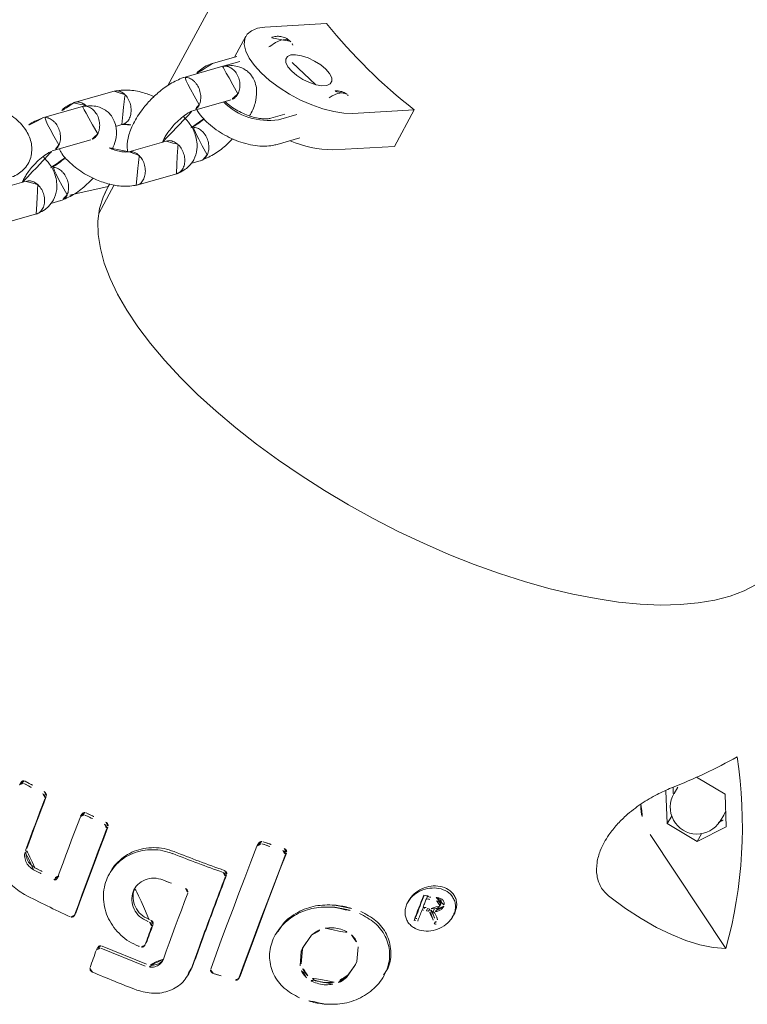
# Model space of a CAD drawing. Extents: x 5459245 to 5462690, y 5971016 to 5972523.
# Tile 108 of 136: x 5462453.445 to 5462453.572, y 5972212.219 to 5972212.391. Entities that reach past the tile are written whole.
import ezdxf

# ---------------------------------------------------------------- set-up
doc = ezdxf.new("R2010")
doc.units = 0
doc.layers.add('A_MAŁA ARCHITEKTURA', color=195, linetype='CONTINUOUS', lineweight=9)

# ---------------------------------------------------------------- blocks, each defined once
blk = doc.blocks.new('A$C43995eb0')
at = {"layer": 'A_MAŁA ARCHITEKTURA', "linetype": 'Continuous'}
for p, q in [((2293.32, 1160.2), (2305.05, 1181.08)), ((2286.09, 1171.44), (2281.1, 1168.68)), ((2290.69, 1168.08), (2286.09, 1171.44)), ((2285.71, 1170.03), (2284.48, 1170.12)), ((2281.1, 1168.68), (2280.72, 1162.89)), ((2290.69, 1168.08), (2289.13, 1168.14)), ((2290.29, 1161.98), (2290.69, 1168.08)), ((2283.79, 1160.77), (2285.02, 1160.68)), ((2285.3, 1159.22), (2290.29, 1161.98)), ((2290.29, 1161.98), (2288.77, 1162.14)), ((2321.94, 1136.01), (2321.52, 1136.04)), ((2322.69, 1132.98), (2323.14, 1133.57)), ((2323.97, 1133.77), (2324.39, 1133.74)), ((2321.22, 1133.14), (2320.8, 1133.17)), ((2322.16, 1132.6), (2322.58, 1132.57)), ((2322.46, 1131.85), (2322.55, 1131.49)), ((2322.46, 1131.85), (2322.89, 1131.82)), ((2322.55, 1131.49), (2322.97, 1131.46)), ((2322.58, 1132.57), (2322.69, 1132.98)), ((2322.89, 1131.82), (2322.97, 1131.46)), ((2320.68, 1130.54), (2321.11, 1130.51)), ((2322.78, 1130.76), (2323.2, 1130.73)), ((2325.03, 1130.34), (2325.45, 1130.31)), ((2336.78, 1130.02), (2336.35, 1130.05)), ((2322.57, 1127.95), (2322.99, 1127.92)), ((2334.01, 1123.69), (2336.41, 1124.66)), ((2336.41, 1124.66), (2336.99, 1124.72)), ((2336.99, 1124.72), (2339.69, 1124.35)), ((2337.4, 1124.64), (2339.26, 1124.38)), ((2341.18, 1116.23), (2338.8, 1115.26)), ((2341.6, 1116.2), (2339.22, 1115.23)), ((2338.64, 1115.16), (2335.93, 1115.54)), ((2338.21, 1115.2), (2337.38, 1115.31)), ((2338.8, 1115.26), (2338.21, 1115.2)), ((2339.22, 1115.23), (2338.64, 1115.16)), ((2338.04, 1109.93), (2338.47, 1109.9)), ((2348.47, 1107.67), (2347.98, 1107.7)), ((2325.85, 1099.99), (2326.28, 1099.96)), ((2350.36, 1099.53), (2351.55, 1099.41)), ((2351.99, 1099.53), (2351.56, 1099.56)), ((2353.52, 1092.16), (2354.25, 1083.83)), ((2353.95, 1092.13), (2354.67, 1083.8)), ((2354.68, 1083.27), (2355.17, 1083.24)), ((2341.75, 1079.26), (2342.17, 1079.23)), ((2351.81, 1077.09), (2351.32, 1077.13)), ((2335.33, 1070.2), (2335.76, 1070.17)), ((2199.41, 1065.89), (2204.84, 1056.61)), ((2206.65, 1065.73), (2199.41, 1065.89)), ((2206.65, 1065.73), (2212.09, 1056.45)), ((2335.23, 1058.21), (2335.65, 1058.17)), ((2215.69, 1047.33), (2212.85, 1050.36)), ((2203.31, 1048.61), (2201.73, 1043.14)), ((2211.73, 1045.61), (2209.46, 1048.03)), ((2210.35, 1046.14), (2212.1, 1044.26)), ((2198.4, 1036.13), (2192.97, 1045.42)), ((2217.17, 1031.49), (2212.38, 1036.61)), ((2225.47, 1035.44), (2224.21, 1036.79)), ((2201.33, 1033.88), (2205.51, 1033.78)), ((2205.23, 1034.08), (2208.25, 1030.84)), ((2205.72, 1034.93), (2207.95, 1032.53)), ((2233.18, 1028.75), (2228.22, 1034.06)), ((2207.85, 1032.68), (2212.82, 1027.36)), ((2219.86, 1032.66), (2219.95, 1032.57)), ((2223.96, 1029.83), (2228.62, 1024.84)), ((2181.89, 1026.42), (2215.21, 1025.67)), ((2234.89, 1025.22), (2240.62, 1025.09)), ((2235.62, 1024.42), (2235.1, 1024.47)), ((2236.93, 1024.4), (2235.62, 1024.42)), ((2225.7, 1020.79), (2224.78, 1021.78)), ((2234.56, 1012.86), (2229.78, 1017.99)), ((2242.87, 1016.82), (2241.61, 1018.17)), ((2220.33, 1017.76), (2225.29, 1012.44)), ((2250.57, 1010.12), (2245.61, 1015.44)), ((2225.24, 1014.05), (2230.21, 1008.73)), ((2237.25, 1014.04), (2237.34, 1013.95)), ((2241.35, 1011.21), (2246.01, 1006.22))]:
    blk.add_line(p, q, dxfattribs=at)
at = {"layer": 'A_MAŁA ARCHITEKTURA', "linetype": 'Continuous', "flags": 128}
for points in [[(2305.05, 1181.08), (2305.88, 1179), (2306.52, 1176.7), (2306.96, 1174.19), (2307.21, 1171.48), (2307.27, 1168.59), (2307.13, 1165.51), (2306.79, 1162.28), (2306.26, 1158.89)], [(2284.48, 1170.12), (2284.47, 1170.12), (2283.65, 1170.09)], [(2246.02, 1156.86), (2247.98, 1155.47), (2249.89, 1153.74), (2251.74, 1151.67), (2253.51, 1149.29), (2255.2, 1146.6), (2256.8, 1143.62), (2258.29, 1140.36), (2259.68, 1136.84), (2260.94, 1133.07), (2262.09, 1129.09), (2263.1, 1124.91), (2263.98, 1120.55), (2264.72, 1116.04), (2265.31, 1111.39), (2265.76, 1106.65), (2266.06, 1101.82), (2266.21, 1096.94), (2266.2, 1092.02), (2266.05, 1087.11), (2265.74, 1082.22), (2265.28, 1077.39), (2264.68, 1072.63), (2263.93, 1067.97), (2263.05, 1063.43), (2262.02, 1059.05), (2260.87, 1054.84), (2259.6, 1050.83), (2258.21, 1047.03), (2256.71, 1043.48), (2255.11, 1040.18), (2253.41, 1037.16), (2251.64, 1034.42), (2249.78, 1032), (2247.87, 1029.89), (2245.9, 1028.11), (2243.89, 1026.67), (2241.84, 1025.57), (2239.77, 1024.83), (2237.69, 1024.45), (2235.62, 1024.42)], [(2320.75, 1129.89), (2320.94, 1129.91), (2321.53, 1129.97), (2322.11, 1130.03), (2322.7, 1130.09), (2323.28, 1130.15), (2323.87, 1130.22), (2324.45, 1130.28), (2325.03, 1130.34)], [(2320.78, 1129.82), (2321.36, 1129.88), (2321.95, 1129.94), (2322.54, 1130), (2323.12, 1130.06), (2323.7, 1130.12), (2324.29, 1130.18), (2324.87, 1130.25), (2325.45, 1130.31)], [(2322.66, 1130.67), (2322.47, 1130.65), (2322.27, 1130.63), (2322.08, 1130.61), (2321.88, 1130.59), (2321.69, 1130.57), (2321.5, 1130.55), (2321.3, 1130.53), (2321.11, 1130.51)], [(2325.26, 1130.94), (2325, 1130.92), (2324.75, 1130.89), (2324.49, 1130.86), (2324.23, 1130.83), (2323.97, 1130.81), (2323.71, 1130.78), (2323.46, 1130.75), (2323.2, 1130.73)], [(2347.94, 1107.7), (2345.22, 1107.36), (2342.45, 1107.03), (2339.64, 1106.7), (2336.8, 1106.37), (2333.93, 1106.05), (2331.02, 1105.73), (2328.09, 1105.42), (2325.13, 1105.11)], [(2348.37, 1107.67), (2345.64, 1107.33), (2342.87, 1107), (2340.07, 1106.67), (2337.22, 1106.34), (2334.35, 1106.02), (2331.44, 1105.7), (2328.51, 1105.39), (2325.55, 1105.08)], [(2326.39, 1099.96), (2329.35, 1100.27), (2332.28, 1100.59), (2335.18, 1100.9), (2338.05, 1101.23), (2340.89, 1101.55), (2343.7, 1101.88), (2346.47, 1102.21), (2349.19, 1102.55)], [(2339.22, 1092.94), (2340.78, 1093.12), (2342.34, 1093.3), (2343.88, 1093.48), (2345.41, 1093.66), (2346.94, 1093.84), (2348.45, 1094.03), (2349.94, 1094.21), (2351.43, 1094.4)], [(2350.28, 1090.46), (2349.86, 1090.41), (2349.43, 1090.36), (2349.01, 1090.31), (2348.58, 1090.25), (2348.15, 1090.2), (2347.72, 1090.15), (2347.29, 1090.1), (2346.85, 1090.04)], [(2350.71, 1090.43), (2350.28, 1090.38), (2349.85, 1090.33), (2349.43, 1090.28), (2349, 1090.22), (2348.57, 1090.17), (2348.14, 1090.12), (2347.71, 1090.07), (2347.27, 1090.01)], [(2355.27, 1083.24), (2355.68, 1083.29), (2356.1, 1083.35), (2356.51, 1083.4), (2356.92, 1083.45), (2357.34, 1083.51), (2357.75, 1083.56), (2358.15, 1083.62), (2358.56, 1083.67)], [(2351.22, 1077.13), (2349.3, 1076.89), (2347.35, 1076.65), (2345.39, 1076.42), (2343.4, 1076.18), (2341.4, 1075.95), (2339.38, 1075.72), (2337.34, 1075.5), (2335.29, 1075.27)], [(2351.65, 1077.1), (2349.72, 1076.86), (2347.77, 1076.62), (2345.81, 1076.39), (2343.82, 1076.15), (2341.82, 1075.92), (2339.8, 1075.69), (2337.76, 1075.46), (2335.71, 1075.24)], [(2335.86, 1070.17), (2337.31, 1070.33), (2338.75, 1070.49), (2340.18, 1070.65), (2341.6, 1070.81), (2343.02, 1070.98), (2344.43, 1071.14), (2345.82, 1071.3), (2347.21, 1071.47)], [(2345.07, 1064.34), (2343.89, 1064.2), (2342.7, 1064.07), (2341.51, 1063.93), (2340.31, 1063.79), (2339.11, 1063.66), (2337.9, 1063.52), (2336.68, 1063.39), (2335.46, 1063.25)], [(2345.49, 1064.31), (2344.31, 1064.17), (2343.12, 1064.03), (2341.93, 1063.9), (2340.73, 1063.76), (2339.53, 1063.62), (2338.32, 1063.49), (2337.1, 1063.35), (2335.88, 1063.22)], [(2204.84, 1056.61), (2205.52, 1055.21), (2206.08, 1053.54), (2206.5, 1051.65), (2206.78, 1049.61), (2206.9, 1047.46), (2206.86, 1045.28), (2206.66, 1043.14), (2206.31, 1041.09), (2205.81, 1039.2), (2205.19, 1037.54), (2204.46, 1036.13), (2203.64, 1035.05), (2202.76, 1034.3), (2201.85, 1033.92), (2200.93, 1033.92), (2200.03, 1034.3), (2199.17, 1035.05), (2198.4, 1036.13)], [(2204.26, 1051.75), (2203.75, 1052.06), (2202.95, 1052.71), (2202.46, 1053.36), (2202.29, 1053.98), (2202.33, 1054.21)], [(2203.13, 1043.79), (2202.74, 1042.86), (2202.26, 1042.21), (2201.73, 1041.9), (2201.19, 1041.95), (2200.68, 1042.36), (2200.25, 1043.09), (2199.94, 1044.09), (2199.75, 1045.28), (2199.72, 1046.55), (2199.84, 1047.81), (2200.11, 1048.95), (2200.49, 1049.89), (2200.97, 1050.54), (2201.5, 1050.85), (2202.04, 1050.8), (2202.55, 1050.39), (2202.98, 1049.65), (2203.3, 1048.65), (2203.48, 1047.47), (2203.51, 1046.19), (2203.39, 1044.93), (2203.13, 1043.79)], [(2198.61, 1041.3), (2198.51, 1040.9), (2198.68, 1040.29), (2199.18, 1039.63), (2199.97, 1038.99), (2201.01, 1038.4), (2201.16, 1038.33)], [(2235.62, 1024.42), (2239.22, 1020.06), (2240.02, 1019.17)], [(2240.05, 1019.14), (2239.22, 1020.06), (2235.62, 1024.42)]]:
    blk.add_lwpolyline(points, dxfattribs=at)
at = {"layer": 'A_MAŁA ARCHITEKTURA', "linetype": 'Continuous'}
for centre, radius, start, end in [((2321.87, 1101.04), 81.79, 101.865, 125.5347), ((2285.36, 1165.35), 4.69, 265.7556, 85.7556), ((2219.16, 1085.8), 98.66, 48.6156, 56.0002), ((2285.02, 1164.75), 9.46, 297.3429, 331.2629), ((2171.83, 1289.87), 217.54, 314.0713, 314.4374), ((2170.57, 1291.37), 219.93, 313.9513, 314.2282), ((2170.99, 1291.33), 219.93, 313.9513, 314.2282), ((2144.51, 1076.72), 188.31, 17.6378, 17.7851), ((2145.29, 1076.8), 187.94, 17.6377, 17.8935), ((2136.98, 1074.67), 191.89, 16.7015, 17.3664), ((2137.5, 1075.02), 191.41, 16.8607, 17.3368), ((2137.93, 1074.99), 191.41, 16.8607, 17.3368), ((2138.43, 1074.92), 192.48, 16.8359, 17.261), ((2137.6, 1074.86), 193.43, 16.7982, 17.0262), ((2138.02, 1074.82), 193.43, 16.7982, 17.0262), ((2137.16, 1074.33), 196.04, 16.6027, 16.7966), ((2137.58, 1074.29), 196.04, 16.6027, 16.7966), ((2115.33, 1067.29), 237.08, 8.7276, 9.667), ((2096.11, 1065.06), 231.86, 8.8104, 9.7713), ((2096.53, 1065.02), 231.86, 8.8104, 9.7713), ((2097.27, 1065.11), 237.62, 5.4111, 7.6692), ((2097.69, 1065.08), 237.62, 5.4111, 7.6692), ((2101.49, 1065.54), 238.7, 5.4076, 6.4217), ((2123.54, 1068.16), 236.08, 3.9385, 5.9679), ((2108.37, 1066.44), 239.07, 5.4054, 5.4973), ((2108.79, 1066.4), 239.07, 5.4054, 5.4973), ((2113.62, 1066.99), 238.81, 5.4059, 5.4979), ((2129.01, 1067.78), 223.4, 359.9732, 2.2456), ((2110.16, 1065.89), 224.7, 1.2444, 2.2137), ((2110.59, 1065.86), 224.7, 1.2444, 2.2137), ((2127.26, 1067.26), 220.15, 359.9703, 0.9575), ((2127.68, 1067.23), 220.15, 359.9703, 0.9575), ((2102.59, 1085.09), 98.7, 336.2972, 348.7812), ((2128.84, 1065.91), 206.02, 358.015, 359.0676), ((2129.26, 1065.88), 206.02, 358.015, 359.0676), ((2195.21, 1047.97), 18.88, 3.3248, 26.6586), ((2202.57, 1039.01), 11.29, 342.4145, 35.7638)]:
    blk.add_arc(centre, radius, start, end, dxfattribs=at)
for points, knots in [([(2286.02, 1169.92), (2285.84, 1170.04), (2285.46, 1170.31), (2285.01, 1170.57), (2284.76, 1170.7)], [0, 0, 0, 0, 0.462177, 1, 1, 1, 1]), ([(2284.17, 1160.05), (2284.46, 1160.19), (2284.91, 1160.4), (2285.31, 1160.64), (2285.45, 1160.72)], [0, 0, 0, 0, 0.652932, 1, 1, 1, 1]), ([(2306.26, 1158.89), (2306.08, 1158.22), (2305.71, 1156.89), (2304.15, 1155.19), (2302.04, 1154.12), (2299.5, 1153.62), (2296.91, 1153.72), (2294.44, 1154.23), (2291.9, 1155.07), (2289.2, 1156.35), (2286.56, 1158.03), (2285.09, 1159.24), (2284.39, 1159.82)], [0, 0, 0, 0, 0.094019, 0.188841, 0.270931, 0.344624, 0.451218, 0.531644, 0.61223, 0.744947, 0.877933, 1, 1, 1, 1]), ([(2322.57, 1127.95), (2322.31, 1127.98), (2321.49, 1128.09), (2320.2, 1128.72), (2318.96, 1129.86), (2318.14, 1131.27), (2317.83, 1132.81), (2318.07, 1134.07), (2318.6, 1134.93), (2319.16, 1135.46), (2319.86, 1135.84), (2320.65, 1136.04), (2321.22, 1136.09), (2321.51, 1136.04), (2321.52, 1136.04)], [0, 0, 0, 0, 0.059331, 0.18452, 0.309654, 0.434604, 0.559261, 0.683714, 0.746188, 0.809031, 0.871625, 0.934498, 0.997499, 1, 1, 1, 1]), ([(2325.34, 1128.52), (2325.11, 1128.38), (2324.67, 1128.11), (2323.87, 1127.92), (2323.04, 1127.88), (2321.93, 1128.07), (2320.63, 1128.68), (2319.39, 1129.82), (2318.56, 1131.24), (2318.25, 1132.78), (2318.49, 1134.04), (2319.02, 1134.89), (2319.58, 1135.43), (2320.28, 1135.81), (2321.07, 1136.02), (2321.9, 1136.04), (2323.02, 1135.86), (2324.33, 1135.26), (2325.58, 1134.12), (2326.4, 1132.7), (2326.67, 1131.41), (2326.57, 1130.39), (2326.32, 1129.67), (2325.93, 1129.02), (2325.53, 1128.68), (2325.34, 1128.52)], [0, 0, 0, 0, 0.031344, 0.062532, 0.093803, 0.125143, 0.18746, 0.250059, 0.312384, 0.374662, 0.436777, 0.468112, 0.499312, 0.530623, 0.561946, 0.593296, 0.62481, 0.687375, 0.749906, 0.812436, 0.874735, 0.906014, 0.937359, 0.968627, 1, 1, 1, 1]), ([(2320.12, 1131.95), (2320.07, 1132.14), (2319.96, 1132.52), (2319.91, 1133.02), (2320.08, 1133.38), (2320.29, 1133.59), (2320.56, 1133.74), (2320.77, 1133.77), (2320.87, 1133.79)], [0, 0, 0, 0, 0.2506041, 0.4995087, 0.6243603, 0.7494713, 0.8745884, 1, 1, 1, 1]), ([(2320.87, 1133.79), (2320.96, 1133.79), (2321.15, 1133.8), (2321.44, 1133.74), (2321.7, 1133.63), (2322.02, 1133.41), (2322.34, 1133.06), (2322.5, 1132.73), (2322.58, 1132.57)], [0, 0, 0, 0, 0.124959, 0.250384, 0.375597, 0.500572, 0.749726, 1, 1, 1, 1]), ([(2320.88, 1133.79), (2320.92, 1133.78), (2321.06, 1133.76), (2321.28, 1133.66), (2321.6, 1133.45), (2321.91, 1133.09), (2322.07, 1132.76), (2322.16, 1132.6)], [0, 0, 0, 0, 0.075273, 0.229736, 0.383904, 0.691262, 1, 1, 1, 1]), ([(2320.66, 1133.17), (2320.6, 1133.16), (2320.47, 1133.14), (2320.32, 1133.04), (2320.2, 1132.91), (2320.12, 1132.7), (2320.12, 1132.4), (2320.18, 1132.17), (2320.22, 1132.06)], [0, 0, 0, 0, 0.125005, 0.249629, 0.374612, 0.499949, 0.749343, 1, 1, 1, 1]), ([(2321.08, 1133.13), (2321.02, 1133.12), (2320.9, 1133.1), (2320.74, 1133.01), (2320.62, 1132.88), (2320.54, 1132.66), (2320.54, 1132.37), (2320.61, 1132.14), (2320.64, 1132.03)], [0, 0, 0, 0, 0.125005, 0.249629, 0.374612, 0.499949, 0.749343, 1, 1, 1, 1]), ([(2322.24, 1132.03), (2322.2, 1132.17), (2322.11, 1132.43), (2321.93, 1132.75), (2321.72, 1132.95), (2321.52, 1133.07), (2321.3, 1133.14), (2321.15, 1133.14), (2321.08, 1133.13)], [0, 0, 0, 0, 0.2506086, 0.4978625, 0.6229763, 0.7489378, 0.87435, 1, 1, 1, 1]), ([(2323.21, 1133.03), (2323.04, 1132.87), (2322.77, 1132.61), (2322.49, 1132.21), (2322.47, 1131.96), (2322.46, 1131.85)], [0, 0, 0, 0, 0.5016404, 0.769801, 1, 1, 1, 1]), ([(2323.63, 1133), (2323.46, 1132.83), (2323.19, 1132.58), (2322.91, 1132.17), (2322.89, 1131.93), (2322.89, 1131.82)], [0, 0, 0, 0, 0.5016404, 0.769801, 1, 1, 1, 1]), ([(2328.31, 1121.31), (2328.32, 1122.37), (2328.33, 1124.47), (2329.67, 1127.26), (2331.9, 1129.24), (2334.32, 1130.19), (2335.86, 1129.97), (2336.34, 1129.9)], [0, 0, 0, 0, 0.224321, 0.448331, 0.672353, 0.896608, 1, 1, 1, 1]), ([(2328.73, 1121.28), (2328.74, 1122.34), (2328.76, 1124.44), (2330.09, 1127.22), (2332.32, 1129.25), (2335.27, 1130.21), (2338.49, 1129.91), (2341.5, 1128.5), (2344.02, 1126.2), (2345.02, 1124.23), (2345.52, 1123.24)], [0, 0, 0, 0, 0.125047, 0.249774, 0.37459, 0.499526, 0.624535, 0.74948, 0.874322, 1, 1, 1, 1]), ([(2332.68, 1121.72), (2332.8, 1122.12), (2333.05, 1122.92), (2333.69, 1123.43), (2334.01, 1123.69)], [0, 0, 0, 0, 0.500147, 1, 1, 1, 1]), ([(2339.26, 1124.38), (2339.68, 1124.21), (2340.52, 1123.87), (2341.12, 1123.16), (2341.42, 1122.81)], [0, 0, 0, 0, 0.499852, 1, 1, 1, 1]), ([(2339.69, 1124.35), (2340.1, 1124.18), (2340.94, 1123.83), (2341.54, 1123.13), (2341.84, 1122.78)], [0, 0, 0, 0, 0.499852, 1, 1, 1, 1]), ([(2345.52, 1123.24), (2345.79, 1122.48), (2346.33, 1120.97), (2346.51, 1119.41), (2346.6, 1118.63)], [0, 0, 0, 0, 0.5, 1, 1, 1, 1]), ([(2329.4, 1116.71), (2329.13, 1117.46), (2328.6, 1118.98), (2328.41, 1120.54), (2328.31, 1121.31)], [0, 0, 0, 0, 0.4998, 1, 1, 1, 1]), ([(2329.82, 1116.67), (2329.55, 1117.43), (2329.02, 1118.95), (2328.83, 1120.51), (2328.73, 1121.28)], [0, 0, 0, 0, 0.5, 1, 1, 1, 1]), ([(2333.76, 1117.11), (2333.53, 1117.46), (2333.08, 1118.16), (2332.69, 1119.34), (2332.51, 1120.55), (2332.62, 1121.33), (2332.68, 1121.72)], [0, 0, 0, 0, 0.250882, 0.500254, 0.750417, 1, 1, 1, 1]), ([(2341.42, 1122.81), (2341.65, 1122.46), (2342.1, 1121.76), (2342.49, 1120.58), (2342.67, 1119.37), (2342.56, 1118.59), (2342.5, 1118.21)], [0, 0, 0, 0, 0.250886, 0.500258, 0.750421, 1, 1, 1, 1]), ([(2341.84, 1122.78), (2342.07, 1122.43), (2342.53, 1121.73), (2342.92, 1120.55), (2343.09, 1119.34), (2342.98, 1118.56), (2342.92, 1118.17)], [0, 0, 0, 0, 0.250886, 0.500258, 0.750421, 1, 1, 1, 1]), ([(2346.6, 1118.63), (2346.58, 1117.57), (2346.54, 1115.46), (2345.16, 1112.68), (2342.91, 1110.66), (2339.96, 1109.71), (2336.77, 1110.01), (2333.79, 1111.41), (2331.3, 1113.71), (2330.31, 1115.68), (2329.82, 1116.67)], [0, 0, 0, 0, 0.125016, 0.249824, 0.374684, 0.499623, 0.624623, 0.749538, 0.874347, 1, 1, 1, 1]), ([(2342.5, 1118.21), (2342.38, 1117.8), (2342.13, 1117), (2341.49, 1116.49), (2341.18, 1116.23)], [0, 0, 0, 0, 0.500457, 1, 1, 1, 1]), ([(2342.92, 1118.17), (2342.8, 1117.77), (2342.55, 1116.97), (2341.91, 1116.46), (2341.6, 1116.2)], [0, 0, 0, 0, 0.500457, 1, 1, 1, 1]), ([(2338.06, 1110.08), (2337.5, 1110.1), (2335.89, 1110.15), (2333.37, 1111.47), (2330.87, 1113.73), (2329.89, 1115.71), (2329.4, 1116.71)], [0, 0, 0, 0, 0.151627, 0.4339409, 0.716017, 1, 1, 1, 1]), ([(2335.93, 1115.54), (2335.51, 1115.71), (2334.67, 1116.05), (2334.06, 1116.76), (2333.76, 1117.11)], [0, 0, 0, 0, 0.499568, 1, 1, 1, 1]), ([(2348.37, 1107.67), (2348.4, 1107.67), (2348.48, 1107.67), (2348.63, 1107.64), (2348.81, 1107.54), (2348.97, 1107.34), (2349.02, 1107.18), (2349.04, 1107.1)], [0, 0, 0, 0, 0.125404, 0.250614, 0.50014, 0.749775, 1, 1, 1, 1]), ([(2324.61, 1104.41), (2324.6, 1104.49), (2324.59, 1104.62), (2324.65, 1104.77), (2324.71, 1104.88), (2324.79, 1104.97), (2324.93, 1105.07), (2325.05, 1105.09), (2325.13, 1105.11)], [0, 0, 0, 0, 0.249135, 0.374521, 0.499557, 0.624613, 0.750157, 1, 1, 1, 1]), ([(2325.03, 1104.37), (2325.02, 1104.46), (2325.02, 1104.59), (2325.07, 1104.74), (2325.13, 1104.85), (2325.22, 1104.94), (2325.35, 1105.04), (2325.47, 1105.06), (2325.55, 1105.08)], [0, 0, 0, 0, 0.249137, 0.374523, 0.499561, 0.624866, 0.750155, 1, 1, 1, 1]), ([(2349.66, 1103.26), (2349.67, 1103.18), (2349.68, 1103.01), (2349.58, 1102.78), (2349.41, 1102.61), (2349.27, 1102.57), (2349.19, 1102.55)], [0, 0, 0, 0, 0.249767, 0.499596, 0.749427, 1, 1, 1, 1]), ([(2325.97, 1100), (2325.88, 1100), (2325.71, 1100), (2325.48, 1100.12), (2325.3, 1100.32), (2325.26, 1100.48), (2325.23, 1100.57)], [0, 0, 0, 0, 0.249732, 0.499623, 0.749453, 1, 1, 1, 1]), ([(2326.39, 1099.96), (2326.31, 1099.96), (2326.14, 1099.97), (2325.91, 1100.09), (2325.73, 1100.29), (2325.68, 1100.45), (2325.66, 1100.54)], [0, 0, 0, 0, 0.249732, 0.499623, 0.749453, 1, 1, 1, 1]), ([(2350.78, 1099.5), (2348.97, 1099.27), (2345.32, 1098.82), (2339.62, 1098.15), (2335.69, 1097.72), (2333.72, 1097.5)], [0, 0, 0, 0, 0.32968, 0.663009, 1, 1, 1, 1]), ([(2350.78, 1099.5), (2351.68, 1099.49), (2353.47, 1099.49), (2355.89, 1098.01), (2357.71, 1095.67), (2358.13, 1093.7), (2358.34, 1092.71)], [0, 0, 0, 0, 0.250055, 0.4998797, 0.7492098, 1, 1, 1, 1]), ([(2332.77, 1096.83), (2332.76, 1096.91), (2332.76, 1097.08), (2332.87, 1097.31), (2333.06, 1097.48), (2333.22, 1097.51), (2333.29, 1097.53)], [0, 0, 0, 0, 0.24974, 0.499545, 0.749445, 1, 1, 1, 1]), ([(2333.19, 1096.79), (2333.19, 1096.88), (2333.18, 1097.05), (2333.3, 1097.27), (2333.48, 1097.44), (2333.64, 1097.48), (2333.72, 1097.5)], [0, 0, 0, 0, 0.24974, 0.499545, 0.749445, 1, 1, 1, 1]), ([(2351.39, 1094.39), (2351.56, 1094.38), (2352.02, 1094.37), (2352.71, 1093.92), (2353.32, 1093.15), (2353.45, 1092.49), (2353.52, 1092.16)], [0, 0, 0, 0, 0.156954, 0.437746, 0.718334, 1, 1, 1, 1]), ([(2351.43, 1094.4), (2351.73, 1094.39), (2352.32, 1094.39), (2353.13, 1093.9), (2353.74, 1093.12), (2353.88, 1092.46), (2353.95, 1092.13)], [0, 0, 0, 0, 0.250626, 0.499785, 0.749162, 1, 1, 1, 1]), ([(2338.69, 1092.23), (2338.69, 1092.32), (2338.69, 1092.49), (2338.8, 1092.71), (2338.98, 1092.88), (2339.14, 1092.92), (2339.22, 1092.94)], [0, 0, 0, 0, 0.249727, 0.499548, 0.749433, 1, 1, 1, 1]), ([(2350.71, 1090.43), (2350.78, 1090.43), (2350.93, 1090.43), (2351.13, 1090.31), (2351.28, 1090.12), (2351.32, 1089.95), (2351.33, 1089.87)], [0, 0, 0, 0, 0.249729, 0.499554, 0.749429, 1, 1, 1, 1]), ([(2351.37, 1089.49), (2351.4, 1088.88), (2351.45, 1087.66), (2351.1, 1085.86), (2350.46, 1084.16), (2349.52, 1082.63), (2348.33, 1081.32), (2346.92, 1080.29), (2345.35, 1079.58), (2343.69, 1079.2), (2342, 1079.19), (2340.34, 1079.52), (2338.76, 1080.21), (2337.35, 1081.21), (2336.14, 1082.49), (2335.2, 1084.01), (2334.52, 1085.69), (2334.35, 1086.89), (2334.26, 1087.49)], [0, 0, 0, 0, 0.062657, 0.12507, 0.187617, 0.250021, 0.312492, 0.374914, 0.437338, 0.499807, 0.562212, 0.624753, 0.687165, 0.749808, 0.812515, 0.874884, 0.93726, 1, 1, 1, 1]), ([(2346.79, 1088.92), (2346.79, 1088.38), (2346.77, 1087.28), (2346.02, 1085.8), (2344.83, 1084.74), (2343.36, 1084.23), (2341.83, 1084.39), (2340.47, 1085.15), (2339.45, 1086.43), (2339.23, 1087.5), (2339.12, 1088.03)], [0, 0, 0, 0, 0.125363, 0.250002, 0.37487, 0.499739, 0.624391, 0.749729, 0.874846, 1, 1, 1, 1]), ([(2346.37, 1088.96), (2346.37, 1088.41), (2346.35, 1087.31), (2345.6, 1085.82), (2344.41, 1084.79), (2343.21, 1084.29), (2342.49, 1084.4), (2342.27, 1084.44)], [0, 0, 0, 0, 0.2253375, 0.4504961, 0.6754993, 0.9004707, 1, 1, 1, 1]), ([(2346.34, 1089.34), (2346.34, 1089.42), (2346.34, 1089.59), (2346.45, 1089.82), (2346.63, 1089.99), (2346.78, 1090.03), (2346.85, 1090.04)], [0, 0, 0, 0, 0.249727, 0.499554, 0.749429, 1, 1, 1, 1]), ([(2346.76, 1089.31), (2346.76, 1089.39), (2346.76, 1089.56), (2346.87, 1089.79), (2347.05, 1089.96), (2347.2, 1089.99), (2347.27, 1090.01)], [0, 0, 0, 0, 0.249727, 0.499554, 0.749429, 1, 1, 1, 1]), ([(2341.75, 1079.28), (2341.69, 1079.28), (2341.08, 1079.27), (2339.91, 1079.58), (2338.34, 1080.23), (2336.93, 1081.24), (2335.72, 1082.52), (2334.78, 1084.03), (2334.1, 1085.72), (2333.92, 1086.92), (2333.83, 1087.52)], [0, 0, 0, 0, 0.0144649, 0.1547791, 0.2958335, 0.4364313, 0.5770994, 0.7180949, 0.858419, 1, 1, 1, 1]), ([(2354.84, 1083.27), (2354.77, 1083.27), (2354.63, 1083.27), (2354.43, 1083.39), (2354.29, 1083.59), (2354.26, 1083.75), (2354.25, 1083.83)], [0, 0, 0, 0, 0.249732, 0.499563, 0.749427, 1, 1, 1, 1]), ([(2355.27, 1083.24), (2355.19, 1083.24), (2355.05, 1083.24), (2354.85, 1083.36), (2354.71, 1083.55), (2354.68, 1083.72), (2354.67, 1083.8)], [0, 0, 0, 0, 0.249732, 0.499563, 0.749427, 1, 1, 1, 1]), ([(2359.06, 1084.38), (2359.06, 1084.29), (2359.06, 1084.12), (2358.94, 1083.9), (2358.77, 1083.73), (2358.63, 1083.69), (2358.56, 1083.67)], [0, 0, 0, 0, 0.249706, 0.499533, 0.749438, 1, 1, 1, 1]), ([(2351.65, 1077.1), (2351.72, 1077.1), (2351.87, 1077.09), (2352.06, 1076.97), (2352.2, 1076.78), (2352.23, 1076.61), (2352.24, 1076.53)], [0, 0, 0, 0, 0.249698, 0.499539, 0.74943, 1, 1, 1, 1]), ([(2334.7, 1074.57), (2334.7, 1074.65), (2334.72, 1074.82), (2334.85, 1075.05), (2335.05, 1075.21), (2335.21, 1075.25), (2335.29, 1075.27)], [0, 0, 0, 0, 0.249697, 0.499554, 0.749427, 1, 1, 1, 1]), ([(2335.12, 1074.54), (2335.13, 1074.62), (2335.14, 1074.79), (2335.27, 1075.01), (2335.47, 1075.18), (2335.63, 1075.22), (2335.71, 1075.24)], [0, 0, 0, 0, 0.249697, 0.499554, 0.749427, 1, 1, 1, 1]), ([(2346.79, 1071.5), (2346.83, 1071.5), (2346.91, 1071.51), (2347.05, 1071.47), (2347.22, 1071.38), (2347.35, 1071.18), (2347.37, 1071.02), (2347.38, 1070.94)], [0, 0, 0, 0, 0.125396, 0.250607, 0.500138, 0.749752, 1, 1, 1, 1]), ([(2347.21, 1071.47), (2347.25, 1071.47), (2347.33, 1071.48), (2347.48, 1071.44), (2347.64, 1071.35), (2347.77, 1071.15), (2347.79, 1070.99), (2347.8, 1070.91)], [0, 0, 0, 0, 0.125396, 0.250607, 0.500138, 0.749752, 1, 1, 1, 1]), ([(2335.44, 1070.2), (2335.36, 1070.2), (2335.24, 1070.2), (2335.1, 1070.27), (2334.97, 1070.36), (2334.85, 1070.53), (2334.82, 1070.69), (2334.81, 1070.77)], [0, 0, 0, 0, 0.249434, 0.374986, 0.500178, 0.749768, 1, 1, 1, 1]), ([(2335.86, 1070.17), (2335.78, 1070.17), (2335.66, 1070.17), (2335.52, 1070.24), (2335.39, 1070.33), (2335.27, 1070.49), (2335.25, 1070.66), (2335.24, 1070.74)], [0, 0, 0, 0, 0.249434, 0.374986, 0.500178, 0.749768, 1, 1, 1, 1]), ([(2347.41, 1067.14), (2347.38, 1066.81), (2347.31, 1066.15), (2346.78, 1065.25), (2346.13, 1064.7), (2345.53, 1064.43), (2345.22, 1064.37), (2345.07, 1064.34)], [0, 0, 0, 0, 0.24974, 0.499294, 0.748578, 0.87385, 1, 1, 1, 1]), ([(2352.41, 1067.67), (2352.31, 1066.68), (2352.1, 1064.69), (2350.49, 1061.98), (2348.55, 1060.35), (2346.77, 1059.52), (2345.83, 1059.35), (2345.37, 1059.26)], [0, 0, 0, 0, 0.249793, 0.499376, 0.748511, 0.873967, 1, 1, 1, 1]), ([(2347.83, 1067.11), (2347.8, 1066.78), (2347.73, 1066.12), (2347.2, 1065.21), (2346.55, 1064.67), (2345.96, 1064.4), (2345.64, 1064.34), (2345.49, 1064.31)], [0, 0, 0, 0, 0.250366, 0.499308, 0.748473, 0.873948, 1, 1, 1, 1]), ([(2334.84, 1062.55), (2334.85, 1062.64), (2334.87, 1062.8), (2335.01, 1063.03), (2335.22, 1063.2), (2335.38, 1063.23), (2335.46, 1063.25)], [0, 0, 0, 0, 0.249782, 0.499668, 0.749468, 1, 1, 1, 1]), ([(2335.26, 1062.52), (2335.27, 1062.61), (2335.29, 1062.77), (2335.43, 1063), (2335.64, 1063.16), (2335.8, 1063.2), (2335.88, 1063.22)], [0, 0, 0, 0, 0.249782, 0.499668, 0.749468, 1, 1, 1, 1]), ([(2335.33, 1058.21), (2335.29, 1058.21), (2335.21, 1058.2), (2335.1, 1058.23), (2334.99, 1058.27), (2334.9, 1058.34), (2334.83, 1058.43), (2334.75, 1058.57), (2334.75, 1058.69), (2334.74, 1058.77)], [0, 0, 0, 0, 0.125126, 0.250028, 0.375078, 0.500238, 0.624777, 0.750558, 1, 1, 1, 1]), ([(2335.76, 1058.18), (2335.72, 1058.17), (2335.63, 1058.17), (2335.52, 1058.2), (2335.41, 1058.24), (2335.32, 1058.31), (2335.25, 1058.4), (2335.18, 1058.54), (2335.17, 1058.66), (2335.16, 1058.74)], [0, 0, 0, 0, 0.12513, 0.250034, 0.375272, 0.500235, 0.625314, 0.750552, 1, 1, 1, 1]), ([(2202.44, 1054.52), (2202.43, 1054.5), (2202.37, 1054.41), (2202.36, 1054.29), (2202.36, 1054.2)], [0, 0, 0, 0, 0.184863, 1, 1, 1, 1]), ([(2202.32, 1054.05), (2202.31, 1053.99), (2202.22, 1053.64), (2202.35, 1053), (2202.62, 1052.26), (2202.92, 1051.87), (2203.06, 1051.7)], [0, 0, 0, 0, 0.068214, 0.411957, 0.737258, 1, 1, 1, 1]), ([(2216.63, 1032.06), (2216.77, 1032.29), (2217.19, 1032.93), (2217.68, 1034.21), (2218.11, 1035.84), (2218.36, 1037.58), (2218.42, 1039.35), (2218.29, 1041.12), (2217.97, 1042.83), (2217.47, 1044.44), (2216.8, 1045.87), (2216.16, 1046.8), (2215.77, 1047.24), (2215.69, 1047.33)], [0, 0, 0, 0, 0.053741, 0.156215, 0.259306, 0.361529, 0.463115, 0.564698, 0.666876, 0.770398, 0.876164, 0.973984, 1, 1, 1, 1]), ([(2212.1, 1044.26), (2212.17, 1044.2), (2212.34, 1044), (2212.67, 1043.46), (2213.04, 1042.58), (2213.34, 1041.48), (2213.53, 1040.22), (2213.59, 1038.88), (2213.5, 1037.56), (2213.34, 1036.5), (2213.17, 1035.99), (2213.11, 1035.83)], [0, 0, 0, 0, 0.064153, 0.18069, 0.300197, 0.42396, 0.551276, 0.680798, 0.811096, 0.940477, 1, 1, 1, 1]), ([(2198.58, 1041.13), (2198.52, 1040.89), (2198.38, 1040.36), (2198.5, 1039.54), (2198.82, 1038.76), (2199.3, 1038.09), (2199.72, 1037.73), (2199.92, 1037.56)], [0, 0, 0, 0, 0.174757, 0.387781, 0.58979, 0.797574, 1, 1, 1, 1]), ([(2198.99, 1041.87), (2198.98, 1041.87), (2198.82, 1041.72), (2198.73, 1041.51), (2198.64, 1041.3)], [0, 0, 0, 0, 0.015775, 1, 1, 1, 1]), ([(2213.47, 1040.78), (2213.25, 1040.79), (2212.17, 1040.89), (2210.49, 1040.57), (2208.75, 1039.88), (2207.6, 1038.85), (2207.05, 1038.03), (2206.73, 1037.25), (2206.53, 1036.29), (2206.6, 1035.16), (2207.05, 1033.82), (2207.6, 1033.05), (2207.88, 1032.64)], [0, 0, 0, 0, 0.043287, 0.215037, 0.381527, 0.477221, 0.559344, 0.616348, 0.681076, 0.80992, 0.898765, 1, 1, 1, 1]), ([(2224.28, 1036.74), (2223.66, 1037.26), (2222.48, 1038.24), (2220.31, 1039.34), (2218.89, 1039.8), (2218.34, 1039.97)], [0, 0, 0, 0, 0.4048026, 0.7686065, 1, 1, 1, 1]), ([(2210.91, 1037.23), (2210.89, 1037.23), (2210.87, 1037.23), (2210.82, 1037.23), (2210.63, 1037.22), (2210.15, 1037.16), (2209.39, 1036.89), (2208.56, 1036.31), (2207.9, 1035.53), (2207.56, 1034.8), (2207.41, 1034.06), (2207.46, 1033.37), (2207.67, 1032.82), (2207.9, 1032.64), (2207.93, 1032.62)], [0, 0, 0, 0, 0.005483, 0.009634, 0.026237, 0.092861, 0.227501, 0.364795, 0.502066, 0.639311, 0.707185, 0.844412, 0.981645, 1, 1, 1, 1]), ([(2210.91, 1037.23), (2210.92, 1037.23), (2210.94, 1037.22), (2210.99, 1037.22), (2211.18, 1037.21), (2211.61, 1037.13), (2212.09, 1036.94), (2212.3, 1036.66), (2212.35, 1036.59)], [0, 0, 0, 0, 0.01965, 0.034522, 0.094021, 0.332764, 0.815245, 1, 1, 1, 1]), ([(2222.83, 1037.3), (2222.82, 1037.3), (2222.53, 1037.29), (2221.92, 1037.17), (2221.05, 1036.7), (2220.29, 1036.01), (2219.83, 1035.31), (2219.59, 1034.72), (2219.48, 1034.29), (2219.44, 1033.72), (2219.53, 1033.11), (2219.81, 1032.78), (2219.93, 1032.64)], [0, 0, 0, 0, 0.005481, 0.142738, 0.279994, 0.417242, 0.55446, 0.62231, 0.690148, 0.757986, 0.89514, 1, 1, 1, 1]), ([(2222.83, 1037.3), (2222.84, 1037.3), (2223.13, 1037.31), (2223.69, 1037.23), (2224.06, 1036.91), (2224.24, 1036.76)], [0, 0, 0, 0, 0.019669, 0.512188, 1, 1, 1, 1]), ([(2228.21, 1034.07), (2227.85, 1034.36), (2227.17, 1034.91), (2225.97, 1035.42), (2224.54, 1035.68), (2222.59, 1035.36), (2220.72, 1034.06), (2219.44, 1032.36), (2218.98, 1031.09), (2218.78, 1030.54)], [0, 0, 0, 0, 0.10828, 0.200711, 0.325361, 0.488849, 0.697262, 0.866462, 1, 1, 1, 1]), ([(2217.53, 1033.93), (2217.66, 1033.89), (2218.29, 1033.66), (2219.03, 1033.24), (2219.68, 1032.81), (2219.91, 1032.6), (2219.99, 1032.52)], [0, 0, 0, 0, 0.120055, 0.591117, 0.843378, 1, 1, 1, 1]), ([(2228.26, 1034.01), (2228.26, 1034.01), (2228.13, 1034.24), (2227.63, 1034.48), (2226.97, 1034.62), (2226.24, 1034.55), (2225.48, 1034.3), (2224.65, 1033.72), (2223.98, 1032.95), (2223.67, 1032.32), (2223.57, 1031.97), (2223.56, 1031.92), (2223.55, 1031.91)], [0, 0, 0, 0, 0.001238, 0.151212, 0.301158, 0.375314, 0.52524, 0.675173, 0.82516, 0.975147, 0.994009, 1, 1, 1, 1]), ([(2215.71, 1032.08), (2215.7, 1032.08), (2215.41, 1032.07), (2214.8, 1031.94), (2213.93, 1031.48), (2213.17, 1030.78), (2212.71, 1030.08), (2212.47, 1029.5), (2212.36, 1029.07), (2212.31, 1028.5), (2212.42, 1027.84), (2212.73, 1027.48), (2212.88, 1027.31)], [0, 0, 0, 0, 0.005349, 0.139301, 0.273252, 0.407187, 0.541096, 0.607317, 0.673533, 0.739749, 0.873623, 1, 1, 1, 1]), ([(2215.71, 1032.08), (2215.72, 1032.08), (2216.01, 1032.09), (2216.52, 1032.02), (2216.86, 1031.73), (2217.02, 1031.61)], [0, 0, 0, 0, 0.021528, 0.560622, 1, 1, 1, 1]), ([(2223.99, 1029.86), (2223.9, 1029.95), (2223.62, 1030.2), (2223.44, 1030.87), (2223.46, 1031.5), (2223.54, 1031.84), (2223.55, 1031.89), (2223.55, 1031.91)], [0, 0, 0, 0, 0.1816839, 0.5594408, 0.9373238, 0.9849094, 1, 1, 1, 1]), ([(2208.25, 1030.84), (2208.46, 1030.64), (2208.95, 1030.14), (2209.86, 1029.58), (2210.64, 1029.23), (2211.07, 1029.19), (2211.11, 1029.19)], [0, 0, 0, 0, 0.253277, 0.617623, 0.963959, 1, 1, 1, 1]), ([(2224.41, 1029.35), (2224.33, 1029.34), (2224.09, 1029.31), (2223.53, 1029.31), (2222.7, 1029.37), (2221.65, 1029.54), (2220.39, 1029.86), (2219.04, 1030.36), (2217.99, 1030.91), (2217.35, 1031.35), (2217.12, 1031.55), (2217.04, 1031.63)], [0, 0, 0, 0, 0.048403, 0.140898, 0.242472, 0.363367, 0.504896, 0.665915, 0.844703, 0.940447, 1, 1, 1, 1]), ([(2233.22, 1028.64), (2233.13, 1028.76), (2232.9, 1029.08), (2232.38, 1029.28), (2231.83, 1029.35), (2231.4, 1029.33), (2230.81, 1029.2), (2230.05, 1028.88), (2229.24, 1028.25), (2228.67, 1027.51), (2228.44, 1027), (2228.36, 1026.77), (2228.36, 1026.76)], [0, 0, 0, 0, 0.087045, 0.232446, 0.304351, 0.37625, 0.448148, 0.593512, 0.738892, 0.884327, 0.994191, 1, 1, 1, 1]), ([(2233.67, 1013.82), (2233.8, 1013.99), (2234.41, 1014.77), (2235.09, 1016.73), (2235.58, 1019.3), (2235.59, 1021.9), (2235.27, 1024.29), (2234.51, 1026.82), (2233.62, 1028.11), (2233.16, 1028.78)], [0, 0, 0, 0, 0.044944, 0.202239, 0.393542, 0.515523, 0.657324, 0.820283, 1, 1, 1, 1]), ([(2212.75, 1027.42), (2213.37, 1026.9), (2214.55, 1025.9), (2216.92, 1024.74), (2219.17, 1023.97), (2221.62, 1023.43), (2224.14, 1023.23), (2226.53, 1023.58), (2228.02, 1024.1), (2228.63, 1024.65), (2228.69, 1024.72)], [0, 0, 0, 0, 0.159243, 0.302358, 0.426501, 0.532767, 0.699486, 0.84322, 0.982551, 1, 1, 1, 1]), ([(2228.6, 1024.94), (2228.51, 1025.06), (2228.27, 1025.37), (2228.2, 1026.01), (2228.29, 1026.52), (2228.36, 1026.75), (2228.36, 1026.76)], [0, 0, 0, 0, 0.249592, 0.667542, 0.983309, 1, 1, 1, 1]), ([(2228.56, 1024.92), (2228.6, 1024.87), (2228.71, 1024.73), (2228.94, 1024.32), (2229.23, 1023.59), (2229.46, 1022.57), (2229.57, 1021.8), (2229.57, 1021.4), (2229.57, 1021.35)], [0, 0, 0, 0, 0.064803, 0.208217, 0.481987, 0.736435, 0.968507, 1, 1, 1, 1]), ([(2218, 1024.42), (2218.08, 1023.72), (2218.25, 1022.11), (2219.01, 1019.69), (2219.89, 1018.4), (2220.35, 1017.73)], [0, 0, 0, 0, 0.264261, 0.614141, 1, 1, 1, 1]), ([(2224.95, 1021.59), (2224.91, 1021.64), (2224.8, 1021.78), (2224.57, 1022.19), (2224.34, 1022.72), (2224.23, 1023.21), (2224.21, 1023.33)], [0, 0, 0, 0, 0.113026, 0.363734, 0.842324, 1, 1, 1, 1]), ([(2224.91, 1021.57), (2224.82, 1021.69), (2224.58, 1022.02), (2224.05, 1022.23), (2223.51, 1022.3), (2223.08, 1022.28), (2222.48, 1022.16), (2221.72, 1021.83), (2220.91, 1021.2), (2220.34, 1020.47), (2220.11, 1019.95), (2220.04, 1019.73), (2220.03, 1019.72)], [0, 0, 0, 0, 0.093904, 0.238223, 0.309584, 0.380933, 0.452282, 0.596534, 0.740818, 0.885173, 0.994235, 1, 1, 1, 1]), ([(2229.5, 1022.1), (2228.95, 1022.05), (2227.65, 1021.92), (2226.15, 1021.25), (2224.99, 1020.22), (2224.44, 1019.4), (2224.12, 1018.63), (2223.92, 1017.67), (2224, 1016.54), (2224.45, 1015.19), (2224.99, 1014.43), (2225.28, 1014.02)], [0, 0, 0, 0, 0.131552, 0.315749, 0.42162, 0.512477, 0.575545, 0.647157, 0.789703, 0.887998, 1, 1, 1, 1]), ([(2220.37, 1017.74), (2220.24, 1017.9), (2219.96, 1018.26), (2219.87, 1018.96), (2219.96, 1019.48), (2220.03, 1019.7), (2220.03, 1019.72)], [0, 0, 0, 0, 0.322119, 0.699692, 0.98492, 1, 1, 1, 1]), ([(2241.67, 1018.11), (2241.05, 1018.63), (2239.87, 1019.62), (2237.64, 1020.74), (2236.16, 1021.22), (2235.54, 1021.41)], [0, 0, 0, 0, 0.394233, 0.748538, 1, 1, 1, 1]), ([(2228.3, 1018.6), (2228.29, 1018.6), (2228.27, 1018.6), (2228.21, 1018.6), (2228.02, 1018.6), (2227.54, 1018.53), (2226.78, 1018.26), (2225.95, 1017.68), (2225.29, 1016.91), (2224.95, 1016.17), (2224.8, 1015.44), (2224.86, 1014.75), (2225.06, 1014.2), (2225.29, 1014.02), (2225.32, 1014)], [0, 0, 0, 0, 0.005483, 0.009634, 0.026237, 0.092861, 0.227501, 0.364795, 0.502066, 0.639311, 0.707185, 0.844412, 0.981645, 1, 1, 1, 1]), ([(2228.3, 1018.6), (2228.31, 1018.6), (2228.33, 1018.6), (2228.39, 1018.6), (2228.57, 1018.59), (2229, 1018.51), (2229.48, 1018.32), (2229.69, 1018.04), (2229.75, 1017.96)], [0, 0, 0, 0, 0.01965, 0.034522, 0.094021, 0.332764, 0.815245, 1, 1, 1, 1]), ([(2240.22, 1018.68), (2240.21, 1018.68), (2239.92, 1018.67), (2239.31, 1018.54), (2238.44, 1018.08), (2237.68, 1017.38), (2237.22, 1016.68), (2236.99, 1016.1), (2236.88, 1015.66), (2236.83, 1015.1), (2236.92, 1014.48), (2237.2, 1014.16), (2237.32, 1014.01)], [0, 0, 0, 0, 0.0054812, 0.1427375, 0.279994, 0.4172422, 0.5544599, 0.6223095, 0.6901478, 0.757986, 0.8951399, 1, 1, 1, 1]), ([(2240.22, 1018.68), (2240.23, 1018.68), (2240.53, 1018.69), (2241.08, 1018.6), (2241.45, 1018.29), (2241.64, 1018.13)], [0, 0, 0, 0, 0.019669, 0.512188, 1, 1, 1, 1]), ([(2245.61, 1015.44), (2245.24, 1015.74), (2244.56, 1016.29), (2243.36, 1016.8), (2241.94, 1017.06), (2239.99, 1016.73), (2238.12, 1015.44), (2236.84, 1013.73), (2236.38, 1012.47), (2236.17, 1011.91)], [0, 0, 0, 0, 0.10828, 0.200711, 0.325361, 0.488849, 0.697262, 0.866462, 1, 1, 1, 1]), ([(2225.4, 1012.37), (2225.37, 1012.39), (2225.12, 1012.53), (2224.86, 1013.04), (2224.7, 1013.78), (2224.77, 1014.32), (2224.83, 1014.56), (2224.84, 1014.57)], [0, 0, 0, 0, 0.038459, 0.382354, 0.726377, 0.98626, 1, 1, 1, 1]), ([(2234.52, 1015.46), (2234.78, 1015.36), (2235.56, 1015.09), (2236.43, 1014.62), (2237.08, 1014.18), (2237.3, 1013.97), (2237.38, 1013.9)], [0, 0, 0, 0, 0.220438, 0.637762, 0.861245, 1, 1, 1, 1]), ([(2245.66, 1015.39), (2245.66, 1015.39), (2245.52, 1015.61), (2245.03, 1015.85), (2244.36, 1015.99), (2243.63, 1015.92), (2242.88, 1015.67), (2242.04, 1015.1), (2241.37, 1014.32), (2241.07, 1013.69), (2240.96, 1013.34), (2240.95, 1013.29), (2240.95, 1013.28)], [0, 0, 0, 0, 0.001238, 0.151212, 0.301158, 0.375314, 0.52524, 0.675173, 0.82516, 0.975147, 0.994009, 1, 1, 1, 1]), ([(2233.1, 1013.45), (2233.09, 1013.45), (2232.8, 1013.44), (2232.19, 1013.32), (2231.32, 1012.85), (2230.56, 1012.16), (2230.1, 1011.46), (2229.86, 1010.88), (2229.76, 1010.44), (2229.71, 1009.87), (2229.81, 1009.22), (2230.13, 1008.86), (2230.28, 1008.68)], [0, 0, 0, 0, 0.005349, 0.139301, 0.273252, 0.407187, 0.541096, 0.607317, 0.673533, 0.739749, 0.873623, 1, 1, 1, 1]), ([(2233.1, 1013.45), (2233.12, 1013.45), (2233.41, 1013.46), (2233.92, 1013.39), (2234.26, 1013.11), (2234.41, 1012.98)], [0, 0, 0, 0, 0.021528, 0.560622, 1, 1, 1, 1]), ([(2241.81, 1010.72), (2241.73, 1010.71), (2241.49, 1010.69), (2240.92, 1010.69), (2240.1, 1010.75), (2239.04, 1010.92), (2237.79, 1011.24), (2236.43, 1011.74), (2235.39, 1012.28), (2234.74, 1012.72), (2234.52, 1012.93), (2234.43, 1013.01)], [0, 0, 0, 0, 0.048403, 0.140898, 0.242472, 0.363367, 0.504896, 0.665915, 0.844703, 0.940447, 1, 1, 1, 1]), ([(2241.38, 1011.24), (2241.29, 1011.32), (2241.02, 1011.58), (2240.83, 1012.25), (2240.85, 1012.87), (2240.93, 1013.22), (2240.94, 1013.27), (2240.95, 1013.28)], [0, 0, 0, 0, 0.181684, 0.559441, 0.937324, 0.984909, 1, 1, 1, 1]), ([(2225.29, 1012.44), (2225.66, 1012.15), (2226.34, 1011.61), (2227.27, 1011.17), (2227.83, 1011.09), (2228.03, 1011.06)], [0, 0, 0, 0, 0.4244985, 0.7868611, 1, 1, 1, 1]), ([(2244.25, 1001.37), (2244.25, 1001.39), (2244.32, 1001.94), (2244.26, 1003.05), (2244.04, 1004.63), (2243.57, 1006.11), (2242.92, 1007.4), (2242.1, 1008.45), (2241.14, 1009.27), (2240.05, 1009.83), (2238.85, 1010.14), (2237.59, 1010.14), (2236.39, 1009.82), (2235.33, 1009.26), (2234.42, 1008.5), (2233.65, 1007.54), (2233.02, 1006.38), (2232.55, 1005.02), (2232.27, 1003.5), (2232.19, 1001.92), (2232.33, 1000.32), (2232.7, 998.75), (2233.29, 997.35), (2234.07, 996.17), (2234.98, 995.27), (2236.02, 994.6), (2237.16, 994.2), (2238.38, 994.09), (2239.32, 994.18), (2239.8, 994.38), (2239.9, 994.42)], [0, 0, 0, 0, 0.002311, 0.044163, 0.086648, 0.130579, 0.171448, 0.209429, 0.244971, 0.279232, 0.312953, 0.349671, 0.384278, 0.417635, 0.451063, 0.48587, 0.52328, 0.563684, 0.605556, 0.647381, 0.689474, 0.732607, 0.777896, 0.817053, 0.853376, 0.888017, 0.921879, 0.955512, 0.9909, 1, 1, 1, 1]), ([(2230.15, 1008.79), (2230.75, 1008.26), (2231.6, 1007.5), (2232.87, 1006.9), (2233.25, 1006.72)], [0, 0, 0, 0, 0.699261, 1, 1, 1, 1])]:
    blk.add_open_spline(points, degree=3, knots=knots, dxfattribs=at)
blk.add_open_spline([(2350.36, 1099.53), (2347.6, 1099.19), (2342.08, 1098.51), (2336.22, 1097.86), (2333.29, 1097.53)], degree=3, dxfattribs=at)

msp = doc.modelspace()

# ---------------------------------------------------------------- block references
at = {"layer": 'A_MAŁA ARCHITEKTURA', "xscale": 0.001, "yscale": 0.001, "zscale": 0.001, "rotation": 242.9301705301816}
msp.add_blockref('A$C43995eb0', (5462453.5658, 5972214.81866), dxfattribs=at)

doc.saveas('drawing.dxf')
